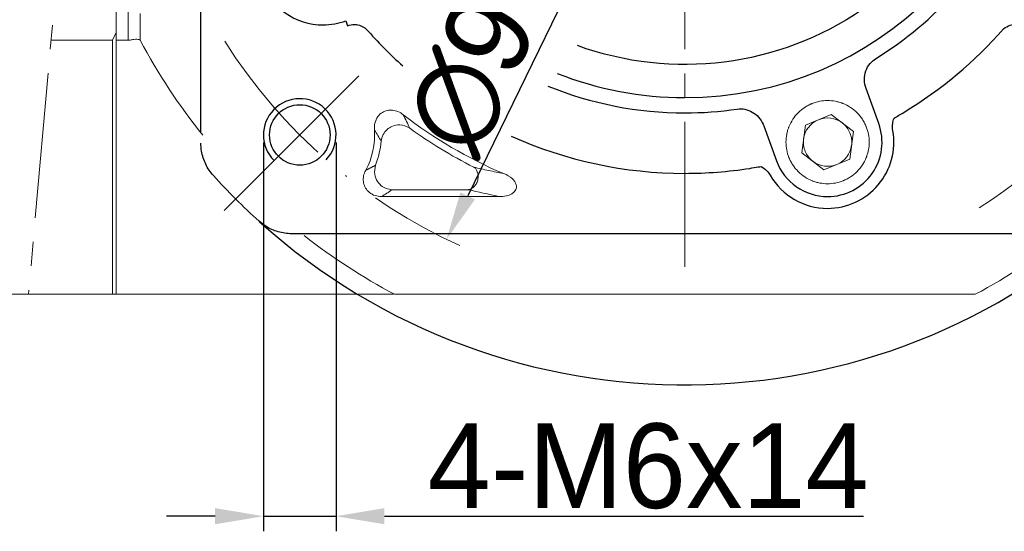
# Model space of a CAD drawing. Header units: millimetres. Extents: x 7856 to 8549, y -46 to 435.
# Tile 4 of 12: x 7926 to 8007, y 216 to 258. Entities that reach past the tile are written whole.
import ezdxf

# ---------------------------------------------------------------- set-up
doc = ezdxf.new("R2010")
doc.units = ezdxf.units.MM
doc.header["$PDSIZE"] = -5
doc.linetypes.add('ACAD_ISO10W100', pattern=[18, 12, -3, 0, -3])
doc.linetypes.add('点画线', pattern=[18, 12, -2, 2, -2])
doc.layers.get('0').update_dxf_attribs({"lineweight": 18})
doc.layers.get('Defpoints').update_dxf_attribs({"lineweight": 18})
for name, color, linetype, lineweight in [('7中心线层', 7, '点画线', 18), ('中心线层', 7, 'ACAD_ISO10W100', 0), ('尺寸线', 7, 'Continuous', 25), ('尺寸线层', 3, 'Continuous', 18), ('粗实线', 7, 'Continuous', 40)]:
    doc.layers.add(name, color=color, linetype=linetype, lineweight=lineweight)
doc.styles.add('工程字', font='txt')
doc.dimstyles.new('DIMSTYLE_17', dxfattribs={"dimtxt": 8, "dimasz": 12, "dimexe": 0.18, "dimexo": 0.0625, "dimgap": 0.09, "dimtad": 1, "dimtih": 1, "dimtoh": 1, "dimdec": 3, "dimdsep": 46, "dimtxsty": 'Standard', "dimblk": '_CAXARROW', "dimcen": 0.09, "dimdle": 24, "dimadec": 0, "dimazin": 0, "dimtfac": 0.7, "dimtdec": 3, "dimtofl": 0, "dimtmove": 0, "dimatfit": 3, "dimfxl": 1, "dimtolj": 1, "dimarcsym": 0})
doc.dimstyles.new('ISO-25', dxfattribs={"dimtxt": 7, "dimasz": 4, "dimexe": 1.25, "dimexo": 0.625, "dimtad": 1, "dimtxsty": '工程字', "dimcen": 2, "dimdle": 8, "dimadec": 0, "dimazin": 0, "dimtfac": 1, "dimtmove": 0, "dimatfit": 3, "dimfxl": 1, "dimarcsym": 0})

# ---------------------------------------------------------------- blocks, each defined once
blk = doc.blocks.new('*D40')
at = {"layer": 'Defpoints', "color": 0}
for p in [(7945.77, 248.565), (7951.77, 248.573), (7951.77, 217.044)]:
    blk.add_point(p, dxfattribs=at)
at = {"layer": '尺寸线层', "color": 0, "lineweight": -2}
for p, q in [((7945.77, 247.94), (7945.77, 215.794)), ((7951.77, 247.948), (7951.77, 215.794)), ((7941.77, 217.044), (7937.77, 217.044)), ((7945.77, 217.044), (7951.77, 217.044)), ((7955.77, 217.044), (7995.355, 217.044))]:
    blk.add_line(p, q, dxfattribs=at)
at = {"layer": '尺寸线层', "color": 0}
for points in [[(7941.77, 216.377), (7941.77, 217.711), (7945.77, 217.044)], [(7955.77, 217.711), (7955.77, 216.377), (7951.77, 217.044)]]:
    blk.add_solid(points, dxfattribs=at)
at = {"layer": '尺寸线层', "color": 0, "insert": (7977.562, 221.169), "char_height": 7, "attachment_point": 5, "style": '工程字'}
blk.add_mtext('4-M6x14', dxfattribs=at)
blk = doc.blocks.new('*D41')
at = {"layer": 'Defpoints', "color": 0}
for p in [(8000.282, 320.854), (7960.897, 239.929)]:
    blk.add_point(p, dxfattribs=at)
at = {"layer": '尺寸线层', "color": 0, "lineweight": -2}
blk.add_line((7971.157, 261.01), (7962.648, 243.526), dxfattribs=at)
at = {"layer": '尺寸线层', "color": 0}
blk.add_solid([(7962.048, 243.817), (7963.247, 243.234), (7960.897, 239.929)], dxfattribs=at)
at = {"layer": '尺寸线层', "color": 0, "insert": (7964.069, 255.871), "char_height": 7, "attachment_point": 5, "rotation": 64.0489, "style": '工程字'}
blk.add_mtext('∅90', dxfattribs=at)
blk = doc.blocks.new('*D43')
at = {"layer": 'Defpoints', "color": 0}
for p in [(7937.852, 280.391), (8025.328, 280.391), (8007.52, 253.46), (8030.456, 251.601), (8018.655, 242.326)]:
    blk.add_point(p, dxfattribs=at)
at = {"layer": '尺寸线层', "color": 0, "lineweight": -2}
for p, q in [((8025.953, 280.391), (8039.421, 280.391)), ((8019.097, 241.884), (8022.19, 238.791))]:
    blk.add_line(p, q, dxfattribs=at)
blk.add_arc((7980.589, 280.391), 57.581, 318.98096, 356.01904, dxfattribs=at)
at = {"layer": '尺寸线层', "color": 0}
for points in [[(8038.698, 276.371), (8037.366, 276.417), (8038.171, 280.391)], [(8023.547, 243.055), (8024.522, 242.145), (8021.306, 239.675)]]:
    blk.add_solid(points, dxfattribs=at)
at = {"layer": '尺寸线层', "color": 0, "insert": (8029.977, 259.935), "char_height": 7, "attachment_point": 5, "rotation": 67.5, "style": '工程字'}
blk.add_mtext('45%%d', dxfattribs=at)
blk = doc.blocks.new('_CAXARROW')
blk.add_hatch(color=0).paths.add_polyline_path([(0, 0), (-1, 0.125), (-1, -0.125)], flags=0)
blk = doc.blocks.new('*D46')
at = {"layer": 'Defpoints', "color": 0}
for p in [(7944.784, 318.773), (8016.395, 242.01)]:
    blk.add_point(p, dxfattribs=at)
at = {"layer": '尺寸线层', "color": 0, "lineweight": -2}
for p, q in [((7980.499, 280.391), (7980.679, 280.391)), ((7980.589, 280.301), (7980.589, 280.481)), ((8030.657, 226.721), (8020.487, 237.622)), ((8050.741, 226.721), (8030.657, 226.721))]:
    blk.add_line(p, q, dxfattribs=at)
blk.add_arc((7980.589, 280.391), 52.49, 227.98914, 313.20733, dxfattribs=at)
at = {"layer": '尺寸线层', "color": 0, "lineweight": -2, "xscale": 6, "yscale": 6, "zscale": 6, "rotation": 133.0108458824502}
blk.add_blockref('_CAXARROW', (8016.395, 242.01), dxfattribs=at)
at = {"layer": '尺寸线层', "color": 0, "lineweight": 15, "insert": (8041.199, 231.221), "char_height": 7, "attachment_point": 5, "style": '工程字'}
blk.add_mtext('\\A1;∅105', dxfattribs=at)
blk = doc.blocks.new('_FILLED')
at = {"linetype": 'ByBlock'}
blk.add_hatch(color=0, dxfattribs=at).paths.add_polyline_path([(0, 0), (-1, 0.133), (-1, -0.133)], flags=0)

msp = doc.modelspace()

# ---------------------------------------------------------------- linework, layer by layer
at = {"color": 7, "linetype": 'Continuous', "lineweight": 15}
for p, q in [((7933.5894, 304.3915), (7933.5894, 256.3915)), ((7934.5894, 256.3915), (7934.5894, 304.3915)), ((7933.5894, 257.0358), (7933.5894, 303.7472)), ((7933.2894, 256.3915), (7928.2182, 256.3915)), ((7933.5894, 257.0358), (7933.2894, 256.3915)), ((7933.2894, 235.3915), (7933.2894, 256.3915)), ((7933.5894, 235.3915), (7933.5894, 256.3915)), ((7934.5894, 256.3915), (7933.5894, 256.3915)), ((7934.7007, 256.4031), (7934.5894, 256.3915)), ((7933.2894, 235.3915), (7923.3924, 235.3915)), ((7933.2894, 235.3915), (7933.5894, 235.3915)), ((7933.5894, 235.3915), (7956.1188, 235.3915)), ((8002.3839, 235.3915), (7958.7949, 235.3915))]:
    msp.add_line(p, q, dxfattribs=at)
for p, q in [((7953.6584, 253.4605), (7942.524, 242.3261)), ((7990.5582, 249.3796), (7992.6926, 250.2615)), ((7992.6926, 250.2615), (7994.5235, 248.8539)), ((7990.2547, 247.0902), (7990.5582, 249.3796)), ((7994.5235, 248.8539), (7994.22, 246.5646)), ((7992.0856, 245.6827), (7990.2547, 247.0902)), ((7994.22, 246.5646), (7992.0856, 245.6827)), ((7965.2354, 243.4783), (7955.5269, 243.4783)), ((7962.7041, 244.0393), (7956.4061, 244.0393))]:
    msp.add_line(p, q)
for start, end in [(208.072487, 218.650883), (231.928423, 241.927513), (298.072487, 308.361219)]:
    msp.add_arc((7980.5894, 280.3915), 51, start, end, dxfattribs=at)
for centre, radius, start, end in [((7980.5894, 280.3915), 38.0868, 232.341138, 246.860567), ((7992.3891, 247.9721), 2, 112.448281, 172.448281), ((7992.3891, 247.9721), 2, 52.448281, 112.448281), ((7948.7696, 248.5717), 6.1868, 331.846544, 3.728975), ((7980.5894, 280.3915), 38.6478, 233.94138, 243.174226), ((7992.3891, 247.9721), 2, 22.448281, 52.448281), ((7992.3891, 247.9721), 2, 172.448281, 202.448281), ((7992.3891, 247.9721), 2, 352.448281, 22.448281), ((7948.7696, 248.5717), 6.7478, 338.194532, 355.69206), ((7992.3891, 247.9721), 2, 202.448281, 232.448281), ((7992.3891, 247.9721), 2, 232.448281, 292.448281)]:
    msp.add_arc(centre, radius, start, end)
at = {"extrusion": (0, 0, -1)}
msp.add_arc((-7992.3891, 247.9721), 2, 187.551719, 247.551719, dxfattribs=at)
at = {"color": 7, "linetype": 'Continuous', "lineweight": 15}
for points, knots in [([(7935.5894, 256.3915), (7935.5894, 256.3916), (7935.5894, 256.3924), (7935.5894, 256.423), (7935.5894, 256.5404), (7935.5894, 256.8245), (7935.5894, 257.494), (7935.5894, 258.1459), (7935.5894, 258.5789), (7935.5894, 258.597)], [0, 0, 0, 0, 0.0079598, 0.0710466, 0.1534864, 0.2550953, 0.5008437, 0.9791986, 1, 1, 1, 1]), ([(7934.7007, 256.4031), (7934.7186, 256.4068), (7934.8401, 256.4319), (7935.0623, 256.4667), (7935.3237, 256.482), (7935.517, 256.463), (7935.5611, 256.4231), (7935.5832, 256.4031)], [0, 0, 0, 0, 0.0409292, 0.2773411, 0.5145403, 0.7574058, 1, 1, 1, 1]), ([(7956.5104, 235.3915), (7956.4809, 235.3915), (7956.4254, 235.3915), (7956.2858, 235.3915), (7956.1823, 235.3915), (7956.1188, 235.3915)], [0, 0, 0, 0, 0.3038699, 0.5729697, 1, 1, 1, 1]), ([(7958.7949, 235.3915), (7958.5924, 235.3915), (7958.1867, 235.3915), (7957.5343, 235.3915), (7956.984, 235.3915), (7956.6749, 235.3915), (7956.5966, 235.3915), (7956.5913, 235.3915), (7956.5894, 235.3915)], [0, 0, 0, 0, 0.2329796, 0.4666162, 0.7659086, 0.8982673, 0.9640591, 1, 1, 1, 1]), ([(8004.5894, 235.3915), (8004.5893, 235.3915), (8004.5884, 235.3915), (8004.5579, 235.3915), (8004.4405, 235.3915), (8004.1564, 235.3915), (8003.4869, 235.3915), (8002.835, 235.3915), (8002.4019, 235.3915), (8002.3839, 235.3915)], [0, 0, 0, 0, 0.0079598, 0.0710461, 0.1534859, 0.255095, 0.5008462, 0.9791986, 1, 1, 1, 1])]:
    msp.add_open_spline(points, degree=3, knots=knots, dxfattribs=at)
for points, knots in [([(7992.3891, 244.5332), (7992.1705, 244.5332), (7991.8484, 244.5634), (7991.4825, 244.6514), (7991.3021, 244.7086), (7991.2124, 244.7406), (7991.1742, 244.7549), (7991.1487, 244.7647), (7991.137, 244.7692), (7990.6821, 244.9492), (7990.293, 245.205), (7989.7897, 245.7082), (7989.5681, 245.9797), (7989.3623, 246.3313), (7989.2726, 246.5159), (7989.231, 246.6103), (7989.2139, 246.6513), (7989.2027, 246.6787), (7989.1967, 246.6936), (7989.0308, 247.1125), (7988.9503, 247.5351), (7988.9502, 248.1906), (7988.9803, 248.5126), (7989.0684, 248.8786), (7989.1256, 249.0591), (7989.1575, 249.1487), (7989.1719, 249.187), (7989.1817, 249.2125), (7989.1862, 249.2241), (7989.3662, 249.6791), (7989.622, 250.0682), (7990.1252, 250.5715), (7990.3967, 250.7931), (7990.7483, 250.9989), (7990.9329, 251.0886), (7991.0273, 251.1301), (7991.0683, 251.1473), (7991.0957, 251.1585), (7991.1106, 251.1645), (7991.5295, 251.3304), (7991.9521, 251.4109), (7992.3891, 251.411)], [0, 0, 0, 0, 0.0625, 0.09375, 0.109375, 0.1171875, 0.1210937, 0.1210937, 0.125, 0.125, 0.25, 0.25, 0.3125, 0.34375, 0.359375, 0.3671875, 0.3710937, 0.3710937, 0.375, 0.375, 0.5, 0.5, 0.5625, 0.59375, 0.609375, 0.6171875, 0.6210937, 0.6210937, 0.625, 0.625, 0.75, 0.75, 0.8125, 0.84375, 0.859375, 0.8671875, 0.8710937, 0.8710937, 0.875, 0.875, 1, 1, 1, 1]), ([(7992.3891, 251.411), (7992.6076, 251.411), (7992.9297, 251.3808), (7993.2956, 251.2928), (7993.4761, 251.2356), (7993.5657, 251.2036), (7993.604, 251.1893), (7993.6295, 251.1795), (7993.6411, 251.175), (7994.0961, 250.9949), (7994.4852, 250.7392), (7994.9885, 250.236), (7995.2101, 249.9645), (7995.4159, 249.6128), (7995.5056, 249.4283), (7995.5471, 249.3338), (7995.5643, 249.2929), (7995.5755, 249.2655), (7995.5815, 249.2506), (7995.7474, 248.8317), (7995.8279, 248.409), (7995.828, 247.7536), (7995.7978, 247.4315), (7995.7098, 247.0656), (7995.6526, 246.8851), (7995.6206, 246.7955), (7995.6063, 246.7572), (7995.5965, 246.7317), (7995.592, 246.72), (7995.4119, 246.2651), (7995.1562, 245.876), (7994.653, 245.3727), (7994.3815, 245.1511), (7994.0298, 244.9453), (7993.8453, 244.8556), (7993.7508, 244.814), (7993.7099, 244.7969), (7993.6825, 244.7857), (7993.6676, 244.7797), (7993.2485, 244.6137), (7992.8266, 244.5332), (7992.3891, 244.5332)], [0, 0, 0, 0, 0.0625, 0.09375, 0.109375, 0.1171875, 0.1210938, 0.1210938, 0.125, 0.125, 0.25, 0.25, 0.3125, 0.34375, 0.359375, 0.3671875, 0.3710938, 0.3710938, 0.375, 0.375, 0.5, 0.5, 0.5625, 0.59375, 0.609375, 0.6171875, 0.6210938, 0.6210938, 0.625, 0.625, 0.75, 0.75, 0.8125, 0.84375, 0.859375, 0.8671875, 0.8710938, 0.8710938, 0.875, 0.875, 1, 1, 1, 1]), ([(7954.9434, 248.9741), (7954.9265, 249.1661), (7954.9395, 249.3639), (7955.0324, 249.7403), (7955.115, 249.9247), (7955.3305, 250.2183), (7955.4588, 250.3383), (7955.7282, 250.5038), (7955.8688, 250.5596), (7956.1523, 250.6198), (7956.2986, 250.6267), (7956.5943, 250.5971), (7956.7467, 250.5571), (7957.0436, 250.4333), (7957.1897, 250.3447), (7957.3199, 250.2396)], [0, 0, 0, 0, 0.1659682, 0.1659682, 0.3334758, 0.3334758, 0.4783968, 0.4783968, 0.6034548, 0.6034548, 0.7251956, 0.7251956, 0.8567329, 0.8567329, 1, 1, 1, 1]), ([(7955.4983, 248.0648), (7955.5403, 248.2504), (7955.6215, 248.609), (7955.9603, 249.0191), (7956.4265, 249.3257), (7957.1098, 249.4808), (7957.5817, 249.266), (7957.8408, 249.148)], [0, 0, 0, 0, 0.1859339, 0.3592337, 0.501522, 0.7262242, 1, 1, 1, 1]), ([(7956.4061, 244.0393), (7956.2349, 244.0616), (7955.9024, 244.1051), (7955.4871, 244.3625), (7955.1366, 244.7506), (7954.8873, 245.346), (7954.983, 245.8136), (7955.0346, 246.0652)], [0, 0, 0, 0, 0.1824358, 0.3544747, 0.5020211, 0.7319919, 1, 1, 1, 1]), ([(7963.1485, 245.9029), (7963.5554, 245.8098), (7964.3508, 245.628), (7965.2051, 245.4538), (7965.6224, 245.3687)], [0, 0, 0, 0, 0.5115958, 1, 1, 1, 1]), ([(7955.5269, 243.4783), (7955.3506, 243.4752), (7955.1711, 243.5003), (7954.8343, 243.6089), (7954.6722, 243.6946), (7954.4059, 243.9087), (7954.2944, 244.0365), (7954.1331, 244.3097), (7954.0773, 244.4568), (7954.0174, 244.7561), (7954.0123, 244.912), (7954.0494, 245.2227), (7954.0948, 245.3809), (7954.1805, 245.5698), (7954.2016, 245.6117), (7954.2244, 245.6525)], [0, 0, 0, 0, 0.171671, 0.171671, 0.3442766, 0.3442766, 0.5036019, 0.5036019, 0.6516909, 0.6516909, 0.7990163, 0.7990163, 0.9550014, 0.9550014, 1, 1, 1, 1]), ([(7965.6224, 245.3686), (7965.8854, 245.2689), (7966.1414, 245.1272), (7966.3471, 244.9326), (7966.4176, 244.8659), (7966.4827, 244.792), (7966.5911, 244.6288), (7966.6355, 244.537), (7966.6741, 244.3762), (7966.6802, 244.3084), (7966.669, 244.1757), (7966.6512, 244.1093), (7966.5972, 243.9913), (7966.5615, 243.9377), (7966.4558, 243.8155), (7966.3766, 243.7533), (7966.1569, 243.6215), (7966.005, 243.5671), (7965.6505, 243.4852), (7965.4413, 243.4699), (7965.2354, 243.4783)], [0, 0, 0, 0, 0.2525471, 0.2525471, 0.2525471, 0.3375831, 0.3375831, 0.423822, 0.423822, 0.4809441, 0.4809441, 0.5383574, 0.5383574, 0.5926474, 0.5926474, 0.6782851, 0.6782851, 0.817254, 0.817254, 1, 1, 1, 1])]:
    msp.add_open_spline(points, degree=3, knots=knots)
for points in [[(7957.8408, 249.148), (7957.6883, 249.4924), (7957.5195, 249.8518), (7957.3199, 250.2396)], [(7954.9434, 248.9741), (7955.1498, 248.6558), (7955.3311, 248.3559), (7955.4983, 248.0648)], [(7956.4061, 244.0393), (7956.113, 243.8408), (7955.8199, 243.6539), (7955.5269, 243.4783)], [(7962.7041, 244.0393), (7963.5068, 243.8478), (7964.3459, 243.6603), (7965.2354, 243.4783)]]:
    msp.add_open_spline(points, degree=3)
for points, weights, degree in [([(7955.0346, 246.0652), (7954.776, 245.9238), (7954.5072, 245.786), (7954.2244, 245.6525)], [0.999999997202, 0.999999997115, 0.999999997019, 0.999999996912], 3), ([(7963.1485, 245.9029), (7965.4028, 244.3805), (7962.7041, 244.0393)], [1, 0.286948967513, 1], 2)]:
    msp.add_rational_spline(points, weights, degree=degree)
at = {"layer": '7中心线层'}
for p, q in [((7934.3311, 325.3915), (7926.3578, 235.3915)), ((7980.5894, 237.6543), (7980.5894, 325.1303))]:
    msp.add_line(p, q, dxfattribs=at)
at = {"layer": '中心线层'}
for start, end in [(212.345104, 245.584962), (302.715563, 327.654896)]:
    msp.add_arc((7980.5894, 280.3915), 45, start, end, dxfattribs=at)
at = {"layer": '尺寸线'}
msp.add_arc((7948.7696, 248.5648), 3, 317.009856, 224.906323, dxfattribs=at)
at = {"layer": '粗实线', "linetype": 'Continuous', "lineweight": 30}
for p, q in [((7940.5996, 248.74), (7940.5996, 312.8881)), ((7952.5771, 257.9943), (7952.7203, 257.5991)), ((7996.6177, 249.5112), (7995.5685, 252.3939)), ((7987.1112, 249.3157), (7988.1605, 246.433)), ((8013.086, 240.4017), (7948.0928, 240.4017))]:
    msp.add_line(p, q, dxfattribs=at)
msp.add_circle((7948.7731, 248.5682), 2.5, dxfattribs=at)
for centre, radius, start, end in [((7980.5894, 280.3915), 28.7414, 270, 90), ((7950.7115, 263.1415), 5.4748, 130.077376, 270), ((7980.5894, 280.3915), 30, 301.704723, 318.295279), ((7950.7115, 263.1415), 5.4748, 270, 289.922626), ((7980.5894, 280.3915), 35, 221.173902, 228.273563), ((7980.5894, 280.3915), 35, 301.173902, 318.827649), ((7980.5894, 280.3915), 28.7414, 248.456607, 270), ((7980.5894, 280.3915), 30, 247.833837, 270), ((7980.5894, 280.3915), 30, 270, 278.29528), ((7992.3891, 247.9721), 4.5, 270, 20), ((7980.5894, 280.3915), 35, 245.813343, 270), ((7992.3891, 247.9721), 5.4748, 270, 9.922624), ((7980.5894, 280.3915), 35, 270, 278.827649), ((7992.3891, 247.9721), 4.5, 200, 270), ((7992.3891, 247.9721), 5.4748, 210.077376, 270)]:
    msp.add_arc(centre, radius, start, end, dxfattribs=at)
at = {"layer": '粗实线', "linetype": 'Continuous', "lineweight": 30, "extrusion": (0, 0, -1)}
for radius, start, end in [(26, 181.322328, 289.970247), (52.4898, 312.07908, 317.92092)]:
    msp.add_arc((-7980.5894, 280.3915), radius, start, end, dxfattribs=at)
at = {"layer": '粗实线', "linetype": 'Continuous', "lineweight": 30}
for points, knots in [([(7952.7203, 257.5991), (7952.9089, 257.6693), (7953.1151, 257.7032), (7953.4907, 257.6907), (7953.6666, 257.6545), (7953.9784, 257.5328), (7954.1201, 257.4503), (7954.2444, 257.3494)], [0, 0, 0, 0, 0.376905, 0.376905, 0.702258, 0.702258, 1, 1, 1, 1]), ([(8006.935, 257.3501), (8007.0914, 257.4769), (8007.2762, 257.5745), (8007.6358, 257.682), (8007.8134, 257.7037), (8008.1474, 257.6881), (8008.3083, 257.6553), (8008.4585, 257.5991)], [0, 0, 0, 0, 0.377219, 0.377219, 0.7016635, 0.7016635, 1, 1, 1, 1]), ([(7995.5685, 252.3939), (7995.4837, 252.6268), (7995.4368, 252.8772), (7995.4294, 253.3731), (7995.4692, 253.626), (7995.6306, 254.0839), (7995.7511, 254.2972), (7996.0324, 254.6305), (7996.1865, 254.7639), (7996.3557, 254.8685)], [0, 0, 0, 0, 0.2658731, 0.2658731, 0.5324706, 0.5324706, 0.7873187, 0.7873187, 1, 1, 1, 1]), ([(7984.9176, 250.7054), (7985.1301, 250.7363), (7985.3509, 250.7301), (7985.7717, 250.6461), (7985.9774, 250.5677), (7986.3547, 250.35), (7986.5301, 250.2063), (7986.8346, 249.8665), (7986.9643, 249.6633), (7987.0774, 249.4044), (7987.095, 249.3603), (7987.1112, 249.3157)], [0, 0, 0, 0, 0.2304234, 0.2304234, 0.4603724, 0.4603724, 0.697526, 0.697526, 0.9497031, 0.9497031, 1, 1, 1, 1]), ([(7997.782, 248.9155), (7997.7478, 249.1123), (7997.7433, 249.3164), (7997.7884, 249.6664), (7997.8259, 249.817), (7997.8796, 249.9605)], [0, 0, 0, 0, 0.5671393, 0.5671393, 1, 1, 1, 1]), ([(7941.6304, 245.2152), (7941.3789, 245.4937), (7941.1649, 245.8112), (7940.8371, 246.4865), (7940.7201, 246.851), (7940.6188, 247.4432), (7940.5996, 247.6695), (7940.5996, 247.8949)], [0, 0, 0, 0, 0.3850817, 0.3850817, 0.7701647, 0.7701647, 1, 1, 1, 1]), ([(7985.9606, 245.8061), (7986.2005, 245.8433), (7986.4321, 245.8819), (7986.7351, 245.9352), (7986.8209, 245.9506), (7986.905, 245.966)], [0, 0, 0, 0, 0.7129175, 0.7129175, 1, 1, 1, 1]), ([(7986.905, 245.966), (7987.0789, 245.8678), (7987.2397, 245.7419), (7987.4818, 245.4851), (7987.5746, 245.3607), (7987.6514, 245.2283)], [0, 0, 0, 0, 0.5671454, 0.5671454, 1, 1, 1, 1]), ([(7948.0928, 240.4017), (7947.7213, 240.4017), (7947.3462, 240.4545), (7946.632, 240.6596), (7946.286, 240.8139), (7945.7735, 241.1347), (7945.5861, 241.2763), (7945.4131, 241.4325)], [0, 0, 0, 0, 0.3811515, 0.3811515, 0.7623041, 0.7623041, 1, 1, 1, 1])]:
    msp.add_open_spline(points, degree=3, knots=knots, dxfattribs=at)
msp.add_open_spline([(7997.8796, 249.9605), (7998.1366, 250.1064), (7998.4152, 250.2691), (7998.7067, 250.4455)], degree=3, dxfattribs=at)

# ---------------------------------------------------------------- dimensions: what is measured, and where the dimension line sits
at = {"layer": '尺寸线层'}
dim = msp.add_diameter_dim_2p(p1=(8000.2816, 320.854), p2=(7960.8972, 239.9289), dimstyle='ISO-25', dxfattribs=at)
dim.commit()
dim.dimension.update_dxf_attribs({"geometry": '*D41', "text_midpoint": (7967.7776, 254.0663), "dimtype": 163})
at = {"layer": '尺寸线层', "lineweight": 15}
dim = msp.add_diameter_dim_2p(p1=(7944.7842, 318.7733), p2=(8016.3946, 242.0097), dimstyle='DIMSTYLE_17', override={"dimtxt": 7, "dimasz": 6, "dimgap": 1, "dimdec": 1, "dimtxsty": '工程字', "dimtol": 0, "dimldrblk": '_FILLED'}, dxfattribs=at)
dim.commit()
dim.dimension.update_dxf_attribs({"geometry": '*D46', "text_midpoint": (8041.199, 226.7208), "dimtype": 163})
at = {"layer": '尺寸线层'}
dim = msp.add_angular_dim_2l(base=(8030.4564, 251.6008), line1=((7937.8523, 280.3915), (8025.3282, 280.3915)), line2=((8007.5204, 253.4605), (8018.6548, 242.3261)), dimstyle='ISO-25', dxfattribs=at)
dim.commit()
dim.dimension.update_dxf_attribs({"geometry": '*D43', "text_midpoint": (8029.9767, 259.9346)})
dim = msp.add_linear_dim(base=(7951.7696, 217.0441), p1=(7945.7696, 248.5648), p2=(7951.7696, 248.5731), angle=180, text='4-M<>x14', dimstyle='ISO-25', override={"dimtxt": 7, "dimtxsty": '工程字'}, dxfattribs=at)
dim.commit()
dim.dimension.update_dxf_attribs({"geometry": '*D40', "text_midpoint": (7977.5622, 217.0441), "dimtype": 160})

doc.saveas('drawing.dxf')
